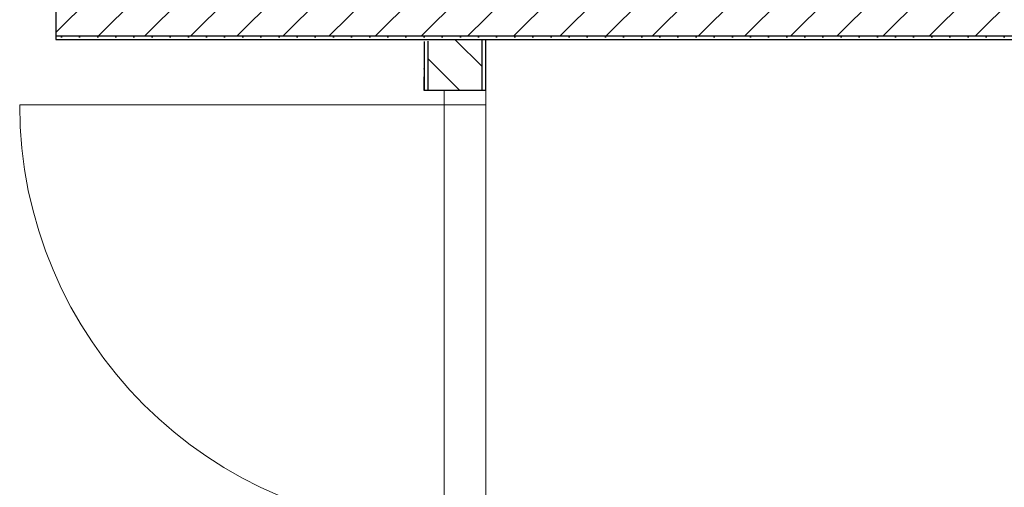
# Model space of a CAD drawing. Header units: millimetres. Extents: x -63554 to 200, y -19084 to 40052.
# Tile 41 of 120: x -39715 to -37000, y -7650 to -6360. Entities that reach past the tile are written whole.
import ezdxf

# ---------------------------------------------------------------- set-up
doc = ezdxf.new("R2010")
doc.units = ezdxf.units.MM
doc.header["$MEASUREMENT"] = 0
doc.layers.add('New_014_Ruumi netopind', color=7, linetype='Continuous')
doc.layers.add('New_1311_Vaheseinad', color=7, linetype='Continuous')
for name, color, linetype, lineweight in [('New_1311_Vaheseinad_Pen_No__101', 252, 'Continuous', 13), ('New_1311_Vaheseinad_Pen_No__41', 7, 'Continuous', 25), ('New_Archicad Doors_Pen_No__101', 252, 'Continuous', 13)]:
    doc.layers.add(name, color=color, linetype=linetype, lineweight=lineweight)
pattern_1 = [(0, (0, 0), (0, 86.60254), [0, -50]), (0, (25, 43.3), (0, 86.60254), [0, -50])]
pattern_2 = [(45, (0, 0), (-63.6396, 63.6396), [])]
pattern_3 = [(135, (0, 0), (63.6396, 63.6396), [])]

# ---------------------------------------------------------------- blocks, each defined once
blk = doc.blocks.new('Wall_37_1', base_point=(-35590, -6330))
at = {"layer": 'New_1311_Vaheseinad_Pen_No__101', "linetype": 'Continuous', "lineweight": 13}
h = blk.add_hatch(dxfattribs=at)
h.set_pattern_fill('PLASTER_0001', color=252, style=0, pattern_type=2)
h.set_pattern_definition(pattern_1)
h.paths.add_polyline_path([(-35590, -6245), (-38430, -6245), (-38430, -6255), (-35590, -6255)])
h = blk.add_hatch(dxfattribs=at)
h.set_pattern_fill('MASONRY_BLOCK_0001', color=252, style=0, pattern_type=2)
h.set_pattern_definition(pattern_2)
h.paths.add_polyline_path([(-38430, -6405), (-35590, -6405), (-35590, -6255), (-38430, -6255)])
h = blk.add_hatch(dxfattribs=at)
h.set_pattern_fill('PLASTER_0001', color=252, style=0, pattern_type=2)
h.set_pattern_definition(pattern_1)
h.paths.add_polyline_path([(-38430, -6415), (-35590, -6415), (-35590, -6405), (-38430, -6405)])
at = {"layer": 'New_1311_Vaheseinad_Pen_No__41', "color": 7, "linetype": 'Continuous', "lineweight": 25}
for p, q in [((-35590, -6255), (-38430, -6255)), ((-38430, -6405), (-35590, -6405))]:
    blk.add_line(p, q, dxfattribs=at)
at = {"layer": 'New_1311_Vaheseinad_Pen_No__41', "color": 7, "linetype": 'Continuous', "lineweight": 25, "flags": 128}
for points in [[(-35590, -6245), (-38430, -6245)], [(-38430, -6415), (-35590, -6415)]]:
    blk.add_lwpolyline(points, dxfattribs=at)

msp = doc.modelspace()

# ---------------------------------------------------------------- hatches: boundary and pattern name
at = {"layer": 'New_1311_Vaheseinad_Pen_No__101', "linetype": 'Continuous', "lineweight": 13}
h = msp.add_hatch(dxfattribs=at)
h.set_pattern_fill('MASONRY_BLOCK_0001', color=252, style=0, pattern_type=2)
h.set_pattern_definition(pattern_2)
h.paths.add_polyline_path([(-39615, -6405), (-38430, -6405), (-38430, -6255), (-39615, -6255)])
h = msp.add_hatch(dxfattribs=at)
h.set_pattern_fill('PLASTER_0001', color=252, style=0, pattern_type=2)
h.set_pattern_definition(pattern_1)
h.paths.add_polyline_path([(-39615, -6405), (-39615, -6415), (-38430, -6415), (-38430, -6405)])
h = msp.add_hatch(dxfattribs=at)
h.set_pattern_fill('PLASTER_0001', color=252, style=0, pattern_type=2)
h.set_pattern_definition(pattern_1)
h.paths.add_polyline_path([(-38600, -6420), (-38590, -6419.7), (-38590, -6415), (-38600, -6415)])
h = msp.add_hatch(dxfattribs=at)
h.set_pattern_fill('PLASTER_0001', color=252, style=0, pattern_type=2)
h.set_pattern_definition(pattern_1)
h.paths.add_polyline_path([(-38600, -6420), (-38600, -6555), (-38590, -6555), (-38590, -6419.7)])
h = msp.add_hatch(dxfattribs=at)
h.set_pattern_fill('MASONRY_BLOCK_0001', color=252, style=0, pattern_type=2)
h.set_pattern_definition(pattern_3)
h.paths.add_polyline_path([(-38590, -6419.7), (-38440, -6415.3), (-38440, -6415), (-38590, -6415)])
h = msp.add_hatch(dxfattribs=at)
h.set_pattern_fill('MASONRY_BLOCK_0001', color=252, style=0, pattern_type=2)
h.set_pattern_definition(pattern_3)
h.paths.add_polyline_path([(-38590, -6419.7), (-38590, -6555), (-38440, -6555), (-38440, -6415.3)])
h = msp.add_hatch(dxfattribs=at)
h.set_pattern_fill('PLASTER_0001', color=252, style=0, pattern_type=2)
h.set_pattern_definition(pattern_1)
h.paths.add_polyline_path([(-38440, -6415), (-38440, -6415.3), (-38430, -6415)])
h = msp.add_hatch(dxfattribs=at)
h.set_pattern_fill('PLASTER_0001', color=252, style=0, pattern_type=2)
h.set_pattern_definition(pattern_1)
h.paths.add_polyline_path([(-38440, -6415.3), (-38440, -6555), (-38430, -6555), (-38430, -6415)])

# ---------------------------------------------------------------- linework, layer by layer
at = {"layer": 'New_014_Ruumi netopind', "color": 254, "linetype": 'Continuous', "lineweight": 0, "true_color": 0xfdf2d0, "flags": 128}
msp.add_lwpolyline([(-29545, -7915), (-29545, -6486), (-35290, -6486), (-35290, -6480), (-35590, -6480), (-35590, -6415), (-38430, -6415), (-38430, -7915)], close=True, dxfattribs=at)
at = {"layer": 'New_1311_Vaheseinad_Pen_No__41', "color": 7, "linetype": 'Continuous', "lineweight": 25}
for p, q in [((-39615, -6255), (-39615, -6360)), ((-39615, -6360), (-39615, -6405)), ((-39615, -6405), (-38430, -6405)), ((-39615, -6405), (-39615, -6415)), ((-39615, -6415), (-39578, -6415)), ((-38590, -6419.7), (-38590, -6555)), ((-38440, -6555), (-38440, -6415.3)), ((-38600, -6555), (-38600, -6518)), ((-38430, -6555), (-38430, -6518)), ((-38590, -6555), (-38600, -6555)), ((-38545, -6555), (-38590, -6555)), ((-38440, -6555), (-38545, -6555)), ((-38430, -6555), (-38440, -6555))]:
    msp.add_line(p, q, dxfattribs=at)
at = {"layer": 'New_1311_Vaheseinad_Pen_No__41', "color": 7, "linetype": 'Continuous', "lineweight": 25, "flags": 128}
for points in [[(-39615, -6415), (-38430, -6415)], [(-38600, -6420), (-38600, -6555)], [(-38430, -6555), (-38430, -6415)]]:
    msp.add_lwpolyline(points, dxfattribs=at)
at = {"layer": 'New_Archicad Doors_Pen_No__101', "color": 252, "linetype": 'Continuous', "lineweight": 13}
for p, q in [((-39615, -6360), (-39615, -6405)), ((-39615, -6360), (-39615, -6405)), ((-39615, -6405), (-39615, -6415)), ((-39615, -6405), (-39615, -6415)), ((-39615, -6415), (-39578, -6415)), ((-39615, -6415), (-39578, -6415)), ((-38600, -6555), (-38600, -6518)), ((-38600, -6555), (-38600, -6518)), ((-38430, -6555), (-38430, -6518)), ((-38430, -6555), (-38430, -6518)), ((-38590, -6555), (-38600, -6555)), ((-38590, -6555), (-38600, -6555)), ((-38545, -6555), (-38590, -6555)), ((-38545, -6555), (-38590, -6555)), ((-38545, -6555), (-38545, -6595)), ((-38430, -6555), (-38545, -6555)), ((-38440, -6555), (-38545, -6555)), ((-38440, -6555), (-38545, -6555)), ((-38430, -6555), (-38440, -6555)), ((-38430, -6555), (-38440, -6555)), ((-38430, -6595), (-38430, -6555)), ((-38545, -6595), (-39715, -6595)), ((-38545, -6595), (-38545, -7765)), ((-38545, -6595), (-38430, -6595)), ((-38430, -7765), (-38430, -6595))]:
    msp.add_line(p, q, dxfattribs=at)
msp.add_arc((-38545, -6595), 1170, 180, 270, dxfattribs=at)

# ---------------------------------------------------------------- block references
at = {"layer": 'New_1311_Vaheseinad', "color": 7, "lineweight": 25}
msp.add_blockref('Wall_37_1', (-35590, -6330), dxfattribs=at)

doc.saveas('drawing.dxf')
